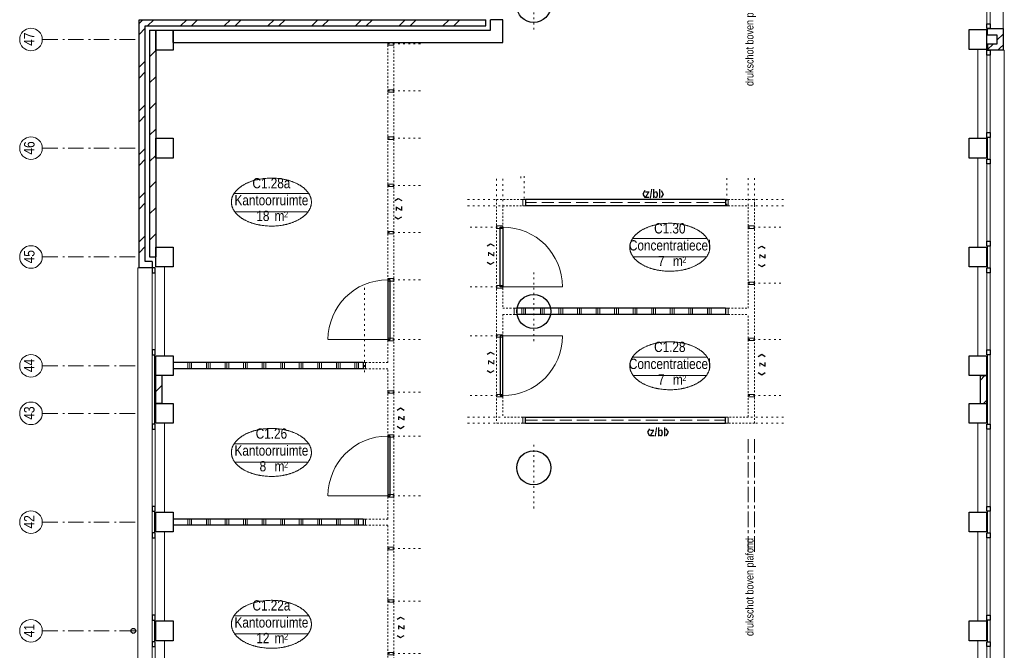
# Model space of a CAD drawing. Header units: millimetres. Extents: x 274611 to 571164, y 158736 to 298905.
# Tile 77 of 172: x 489753 to 505674, y 224707 to 234912. Entities that reach past the tile are written whole.
import ezdxf
from ezdxf.enums import TextEntityAlignment as Align

# ---------------------------------------------------------------- set-up
doc = ezdxf.new("R2010")
doc.units = ezdxf.units.MM
doc.header["$LTSCALE"] = 400
doc.header["$PDMODE"] = 1
doc.header["$PDSIZE"] = 15
for name, pattern in [('STYLE_02', [0.694427, 0.486069, -0.208359]), ('STYLE_05', [0.208282, 0.069427, -0.138855]), ('STYLE_06', [1.041641, 0.625, -0.208282, 0.069427, -0.138931]), ('STYLE_19', [1, 0.625, -0.125, 0.125, -0.125]), ('STYLE_21', [0.138889, 0.069444, -0.069444])]:
    doc.linetypes.add(name, pattern=pattern)
for name, color, linetype, lineweight in [('Binnenkozijnen', 140, 'Continuous', 15), ('Buitenkozijnen', 140, 'Continuous', 15), ('Interieur-deur', 43, 'Continuous', 9), ('Interieur-scheidingswand-horizontaal', 5, 'Continuous', 25), ('Interieur-systeemwand glas', 140, 'STYLE_21', 15), ('Kozijnmerken', 43, 'Continuous', 9), ('Lijn-stramien', 5, 'STYLE_06', 9), ('mat-baksteen', 5, 'Continuous', 25), ('mat-beton (ihwg)', 5, 'Continuous', 25), ('mat-kalkzandsteen', 5, 'Continuous', 25), ('None', 7, 'Continuous', 9), ('Ruimtenummers', 5, 'Continuous', 25), ('Tekst', 140, 'Continuous', 15), ('~None', 5, 'Continuous', 9)]:
    doc.layers.add(name, color=color, linetype=linetype, lineweight=lineweight)
doc.styles.add('Abadi MT Condensed Light', font='txt', dxfattribs={"height": 176.388889})
doc.styles.add('Arial Narrow', font='ARIALN.TTF', dxfattribs={"height": 222.25})
doc.styles.add('Arial Narrow (bold)', font='ARIALNB.TTF', dxfattribs={"height": 172.861111})
doc.styles.get("Standard").update_dxf_attribs({"font": 'arial.ttf'})

# ---------------------------------------------------------------- blocks, each defined once
blk = doc.blocks.new('*X362')
at = {"layer": 'None', "lineweight": 9}
for p, q in [((-15900, 24690), (-15900, 24790)), ((-15870, 24690), (-15870, 24790)), ((-15840, 24690), (-15840, 24790)), ((-15600, 24690), (-15600, 24790)), ((-15570, 24690), (-15570, 24790)), ((-15540, 24690), (-15540, 24790)), ((-15300, 24690), (-15300, 24790)), ((-15270, 24690), (-15270, 24790)), ((-15240, 24690), (-15240, 24790)), ((-15000, 24690), (-15000, 24790)), ((-14970, 24690), (-14970, 24790)), ((-14940, 24690), (-14940, 24790)), ((-14700, 24690), (-14700, 24790)), ((-14670, 24690), (-14670, 24790)), ((-14640, 24690), (-14640, 24790)), ((-14400, 24690), (-14400, 24790)), ((-14370, 24690), (-14370, 24790)), ((-14340, 24690), (-14340, 24790)), ((-14100, 24690), (-14100, 24790)), ((-14070, 24690), (-14070, 24790)), ((-14040, 24690), (-14040, 24790)), ((-13800, 24690), (-13800, 24790)), ((-13770, 24690), (-13770, 24790)), ((-13740, 24690), (-13740, 24790)), ((-13500, 24690), (-13500, 24790)), ((-13470, 24690), (-13470, 24790)), ((-13440, 24690), (-13440, 24790)), ((-13200, 24690), (-13200, 24790)), ((-13170, 24690), (-13170, 24790)), ((-13140, 24690), (-13140, 24790))]:
    blk.add_line(p, q, dxfattribs=at)
blk = doc.blocks.new('*X365')
at = {"layer": 'None', "lineweight": 9}
for p, q in [((-15900, 27220), (-15900, 27320)), ((-15870, 27220), (-15870, 27320)), ((-15840, 27220), (-15840, 27320)), ((-15600, 27220), (-15600, 27320)), ((-15570, 27220), (-15570, 27320)), ((-15540, 27220), (-15540, 27320)), ((-15300, 27220), (-15300, 27320)), ((-15270, 27220), (-15270, 27320)), ((-15240, 27220), (-15240, 27320)), ((-15000, 27220), (-15000, 27320)), ((-14970, 27220), (-14970, 27320)), ((-14940, 27220), (-14940, 27320)), ((-14700, 27220), (-14700, 27320)), ((-14670, 27220), (-14670, 27320)), ((-14640, 27220), (-14640, 27320)), ((-14400, 27220), (-14400, 27320)), ((-14370, 27220), (-14370, 27320)), ((-14340, 27220), (-14340, 27320)), ((-14100, 27220), (-14100, 27320)), ((-14070, 27220), (-14070, 27320)), ((-14040, 27220), (-14040, 27320)), ((-13800, 27220), (-13800, 27320)), ((-13770, 27220), (-13770, 27320)), ((-13740, 27220), (-13740, 27320)), ((-13500, 27220), (-13500, 27320)), ((-13470, 27220), (-13470, 27320)), ((-13440, 27220), (-13440, 27320)), ((-13200, 27220), (-13200, 27320)), ((-13170, 27220), (-13170, 27320)), ((-13140, 27220), (-13140, 27320))]:
    blk.add_line(p, q, dxfattribs=at)
blk = doc.blocks.new('Kolom O 550')
at = {"layer": 'mat-beton (ihwg)', "lineweight": 25}
blk.add_circle((0, 0), 275, dxfattribs=at)
blk = doc.blocks.new('*X993')
at = {"layer": 'None', "lineweight": 9}
for p, q in [((-2819, 32536), (-2719, 32636)), ((-2761, 32418), (-2719, 32460))]:
    blk.add_line(p, q, dxfattribs=at)
blk = doc.blocks.new('*X994')
at = {"layer": 'None', "lineweight": 9}
for p, q in [((-2969, 32386), (-2880, 32475)), ((-2804, 32375), (-2761, 32418))]:
    blk.add_line(p, q, dxfattribs=at)
blk = doc.blocks.new('*X995')
at = {"layer": 'None', "lineweight": 9}
for p, q in [((-3089, 27034), (-3013, 27110)), ((-3038, 26660), (-2989, 26710))]:
    blk.add_line(p, q, dxfattribs=at)
blk = doc.blocks.new('*X996')
at = {"layer": 'None', "lineweight": 9}
for p, q in [((-16658, 32839), (-16627, 32870)), ((-16551, 32770), (-16451, 32870)), ((-16020, 32770), (-15920, 32870)), ((-15844, 32770), (-15744, 32870)), ((-15313, 32770), (-15213, 32870)), ((-15137, 32770), (-15037, 32870)), ((-14606, 32770), (-14506, 32870)), ((-14430, 32770), (-14330, 32870)), ((-13899, 32770), (-13799, 32870)), ((-13723, 32770), (-13623, 32870)), ((-13192, 32770), (-13092, 32870)), ((-13016, 32770), (-12916, 32870)), ((-12485, 32770), (-12385, 32870)), ((-12308, 32770), (-12208, 32870)), ((-11778, 32770), (-11678, 32870)), ((-11601, 32770), (-11501, 32870))]:
    blk.add_line(p, q, dxfattribs=at)
blk = doc.blocks.new('Gevelpui best 1410 (2D)')
at = {"layer": 'Buitenkozijnen', "lineweight": 15}
for p, q in [((-260, 0), (-260, -1410)), ((-260, 0), (-210, 0)), ((-210, 0), (-210, -1410)), ((-260, -1410), (-210, -1410))]:
    blk.add_line(p, q, dxfattribs=at)
at = {"layer": 'Buitenkozijnen', "color": 92, "lineweight": 25}
for points in [[(-260, 0), (-210, 0), (-210, -80), (-260, -80)], [(-260, -1330), (-210, -1330), (-210, -1410), (-260, -1410)]]:
    blk.add_lwpolyline(points, close=True, dxfattribs=at)
at = {"layer": 'None', "color": 43, "linetype": 'Continuous', "lineweight": 9}
blk.add_line((-410, 15), (-410, -1425), dxfattribs=at)
blk = doc.blocks.new('*X1028')
at = {"layer": 'None', "lineweight": 9}
blk.add_line((-16419, 26856), (-16319, 26956), dxfattribs=at)
blk = doc.blocks.new('*U304')
at = {"layer": 'Buitenkozijnen', "lineweight": 15}
for p, q in [((-10, 0), (-10, -1960)), ((-10, 0), (40, 0)), ((40, 0), (40, -1960)), ((-10, -1960), (40, -1960))]:
    blk.add_line(p, q, dxfattribs=at)
blk = doc.blocks.new('Gevelpui best 1960')
at = {"layer": 'Buitenkozijnen', "color": 43, "lineweight": 9}
blk.add_line((250, 0), (250, -1960), dxfattribs=at)
at = {"layer": 'Buitenkozijnen', "color": 92, "lineweight": 25}
for points in [[(-10, 0), (40, 0), (40, -80), (-10, -80)], [(-10, -1880), (40, -1880), (40, -1960), (-10, -1960)]]:
    blk.add_lwpolyline(points, close=True, dxfattribs=at)
at = {"layer": 'Buitenkozijnen'}
blk.add_blockref('*U304', (0, 0), dxfattribs=at)
blk = doc.blocks.new('*X1061')
at = {"layer": 'None', "lineweight": 9}
for p, q in [((-16689, 32809), (-16658, 32839)), ((-16689, 32632), (-16589, 32732)), ((-16689, 32101), (-16589, 32201)), ((-16689, 31925), (-16589, 32025)), ((-16689, 31394), (-16589, 31494)), ((-16689, 31218), (-16589, 31318)), ((-16689, 30687), (-16589, 30787)), ((-16689, 30511), (-16589, 30611)), ((-16689, 29980), (-16589, 30080)), ((-16689, 29804), (-16589, 29904)), ((-16689, 29273), (-16589, 29373)), ((-16689, 29097), (-16589, 29197))]:
    blk.add_line(p, q, dxfattribs=at)
blk = doc.blocks.new('*X1062')
at = {"layer": 'None', "lineweight": 9}
for p, q in [((-16519, 32696), (-16515, 32700)), ((-16519, 32271), (-16419, 32371)), ((-16519, 31847), (-16419, 31947)), ((-16519, 31423), (-16419, 31523)), ((-16519, 30999), (-16419, 31099)), ((-16519, 30574), (-16419, 30674)), ((-16519, 30150), (-16419, 30250)), ((-16519, 29726), (-16419, 29826)), ((-16519, 29302), (-16419, 29402))]:
    blk.add_line(p, q, dxfattribs=at)
blk = doc.blocks.new('HWA')
at = {"layer": 'None', "color": 92, "linetype": 'Continuous', "lineweight": 25}
blk.add_circle((0, -74), 40, dxfattribs=at)
blk = doc.blocks.new('Kolom 280x320')
at = {"layer": 'mat-beton (ihwg)', "lineweight": 25}
blk.add_lwpolyline([(-300, 160), (-20, 160), (-20, -160), (-300, -160)], close=True, dxfattribs=at)
at = {"layer": 'None', "color": 92, "linetype": 'Continuous', "lineweight": 5}
blk.add_point((0, 0), dxfattribs=at)
blk = doc.blocks.new('Ruimtenummer UV 50')
at = {"layer": 'Ruimtenummers', "color": 8, "lineweight": 5}
for p, q in [((602, 157), (-602, 157)), ((595, -137), (-595, -137))]:
    blk.add_line(p, q, dxfattribs=at)
blk.add_open_spline([(-323, 354), (-173, 406), (173, 406), (323, 354), (473, 302), (560, 212), (647, 122), (647, 18), (647, -86), (560, -176), (473, -266), (323, -318), (173, -370), (-173, -370), (-323, -318), (-474, -266), (-560, -176), (-647, -86), (-647, 18), (-647, 122), (-560, 212), (-474, 302), (-323, 354)], degree=2, knots=[0, 0, 0, 0.09962, 0.19924, 0.19924, 0.283607, 0.283607, 0.349619, 0.349619, 0.415638, 0.415638, 0.5, 0.5, 0.59962, 0.69924, 0.69924, 0.783607, 0.783607, 0.849619, 0.849619, 0.915638, 0.915638, 1, 1, 1], dxfattribs=at)
at = {"layer": 'Ruimtenummers', "attachment_point": 2, "style": 'Arial Narrow'}
for s, insert, char_height in [(' 2', (220, -133), 96.8), (' m', (104, -122), 165.9)]:
    blk.add_mtext(s, dxfattribs=dict(at, insert=insert, char_height=char_height))
at = {"layer": 'Ruimtenummers', "style": 'Arial Narrow'}
for tag, p in [('Nummer', (0, 407)), ('Naam', (0, 132)), ('Oppervlak', (-138, -122))]:
    blk.add_attdef(tag, text='', height=166, dxfattribs=at).set_placement(p, align=Align.TOP_CENTER)
blk = doc.blocks.new('Kozijnmerk 50')
at = {"layer": 'Kozijnmerken', "color": 92, "linetype": 'Continuous', "lineweight": 25}
for points in [[(-132, 51), (-165, -6), (-132, -62)], [(132, 51), (165, -6), (132, -62)]]:
    blk.add_lwpolyline(points, dxfattribs=at)
at = {"layer": 'None', "color": 43, "style": 'Arial Narrow (bold)'}
blk.add_attdef('merk', text='', height=138, dxfattribs=at).set_placement((0, 0), align=Align.MIDDLE_CENTER)
blk = doc.blocks.new('*U1637')
at = {"layer": 'Interieur-systeemwand glas', "lineweight": 15}
for p, q in [((-10909, 29960), (-10909, 26340)), ((-10809, 29860), (-10809, 28200)), ((-10809, 28100), (-10809, 26440))]:
    blk.add_line(p, q, dxfattribs=at)
blk = doc.blocks.new('*U1638')
at = {"layer": 'Interieur-scheidingswand-horizontaal', "lineweight": 25}
for p, q in [((-10442, 29960), (-10442, 29860)), ((-7206, 29960), (-10442, 29960)), ((-7206, 29960), (-7206, 29860)), ((-7206, 29860), (-10442, 29860))]:
    blk.add_line(p, q, dxfattribs=at)
at = {"layer": 'Interieur-scheidingswand-horizontaal', "linetype": 'STYLE_02', "lineweight": 9}
blk.add_line((-7206, 29910), (-10442, 29910), dxfattribs=at)
blk = doc.blocks.new('*X1639')
at = {"layer": 'None', "lineweight": 9}
for p, q in [((-10500, 28100), (-10500, 28200)), ((-10470, 28100), (-10470, 28200)), ((-10440, 28100), (-10440, 28200)), ((-10200, 28100), (-10200, 28200)), ((-10170, 28100), (-10170, 28200)), ((-10140, 28100), (-10140, 28200)), ((-9900, 28100), (-9900, 28200)), ((-9870, 28100), (-9870, 28200)), ((-9840, 28100), (-9840, 28200)), ((-9600, 28100), (-9600, 28200)), ((-9570, 28100), (-9570, 28200)), ((-9540, 28100), (-9540, 28200)), ((-9300, 28100), (-9300, 28200)), ((-9270, 28100), (-9270, 28200)), ((-9240, 28100), (-9240, 28200)), ((-9000, 28100), (-9000, 28200)), ((-8970, 28100), (-8970, 28200)), ((-8940, 28100), (-8940, 28200)), ((-8700, 28100), (-8700, 28200)), ((-8670, 28100), (-8670, 28200)), ((-8640, 28100), (-8640, 28200)), ((-8400, 28100), (-8400, 28200)), ((-8370, 28100), (-8370, 28200)), ((-8340, 28100), (-8340, 28200)), ((-8100, 28100), (-8100, 28200)), ((-8070, 28100), (-8070, 28200)), ((-8040, 28100), (-8040, 28200)), ((-7800, 28100), (-7800, 28200)), ((-7770, 28100), (-7770, 28200)), ((-7740, 28100), (-7740, 28200)), ((-7500, 28100), (-7500, 28200)), ((-7470, 28100), (-7470, 28200)), ((-7440, 28100), (-7440, 28200))]:
    blk.add_line(p, q, dxfattribs=at)
blk = doc.blocks.new('*U1640')
at = {"layer": 'Interieur-scheidingswand-horizontaal', "lineweight": 25}
for p, q in [((-10584, 28200), (-10584, 28100)), ((-7206, 28200), (-10584, 28200)), ((-7206, 28200), (-7206, 28100)), ((-7206, 28100), (-10584, 28100))]:
    blk.add_line(p, q, dxfattribs=at)
at = {"layer": 'Interieur-scheidingswand-horizontaal'}
blk.add_blockref('*X1639', (0, 0), dxfattribs=at)
blk = doc.blocks.new('*U1641')
at = {"layer": 'Interieur-systeemwand glas', "lineweight": 15}
for p, q in [((-10909, 29960), (-10482, 29960)), ((-10809, 29860), (-10482, 29860))]:
    blk.add_line(p, q, dxfattribs=at)
blk = doc.blocks.new('*U1642')
at = {"layer": 'Interieur-systeemwand glas', "lineweight": 15}
for p, q in [((-10809, 28200), (-10559, 28200)), ((-10809, 28100), (-10559, 28100))]:
    blk.add_line(p, q, dxfattribs=at)
blk = doc.blocks.new('*U1643')
at = {"layer": 'Interieur-deur', "color": 140, "linetype": 'Continuous', "lineweight": 15}
blk.add_line((-9845, 27753), (-10809, 27753), dxfattribs=at)
at = {"layer": 'Interieur-deur', "color": 92, "linetype": 'Continuous', "lineweight": 25}
blk.add_lwpolyline([(-10809, 26787), (-10809, 27753), (-10849, 27753), (-10849, 26787)], close=True, dxfattribs=at)
at = {"layer": 'Interieur-deur', "color": 140, "linetype": 'Continuous', "lineweight": 15}
blk.add_arc((-10809, 27753), 966, 270, 0, dxfattribs=at)
at = {"layer": 'Interieur-systeemwand glas', "color": 43, "linetype": 'Continuous', "lineweight": 9}
for points in [[(-10809, 27733), (-10809, 27773), (-10909, 27773), (-10909, 27733)], [(-10809, 26767), (-10809, 26807), (-10909, 26807), (-10909, 26767)]]:
    blk.add_lwpolyline(points, close=True, dxfattribs=at)
at = {"layer": 'Lijn-stramien', "color": 8, "linetype": 'STYLE_05', "lineweight": 5}
for p, q in [((-10809, 27753), (-11385, 27753)), ((-10809, 26787), (-11385, 26787))]:
    blk.add_line(p, q, dxfattribs=at)
at = {"layer": 'None', "linetype": 'Continuous', "lineweight": 5}
for p in [(-10809, 27753), (-10809, 26787)]:
    blk.add_point(p, dxfattribs=at)
blk = doc.blocks.new('*U1644')
at = {"layer": 'Interieur-systeemwand glas', "lineweight": 15}
for p, q in [((-10482, 26440), (-10809, 26440)), ((-10482, 26340), (-10909, 26340))]:
    blk.add_line(p, q, dxfattribs=at)
blk = doc.blocks.new('*U1645')
at = {"layer": 'Interieur-deur', "color": 140, "linetype": 'Continuous', "lineweight": 15}
blk.add_line((-9845, 28547), (-10809, 28547), dxfattribs=at)
at = {"layer": 'Interieur-deur', "color": 92, "linetype": 'Continuous', "lineweight": 25}
blk.add_lwpolyline([(-10809, 29513), (-10809, 28547), (-10849, 28547), (-10849, 29513)], close=True, dxfattribs=at)
at = {"layer": 'Interieur-deur', "color": 140, "linetype": 'Continuous', "lineweight": 15}
blk.add_arc((-10809, 28547), 966, 0, 90, dxfattribs=at)
at = {"layer": 'Interieur-systeemwand glas', "color": 43, "linetype": 'Continuous', "lineweight": 9}
for points in [[(-10809, 29533), (-10809, 29493), (-10909, 29493), (-10909, 29533)], [(-10809, 28567), (-10809, 28527), (-10909, 28527), (-10909, 28567)]]:
    blk.add_lwpolyline(points, close=True, dxfattribs=at)
at = {"layer": 'Lijn-stramien', "color": 8, "linetype": 'STYLE_05', "lineweight": 5}
for p, q in [((-10809, 29513), (-11385, 29513)), ((-10809, 28547), (-11385, 28547))]:
    blk.add_line(p, q, dxfattribs=at)
at = {"layer": 'None', "linetype": 'Continuous', "lineweight": 5}
for p in [(-10809, 29513), (-10809, 28547)]:
    blk.add_point(p, dxfattribs=at)
blk = doc.blocks.new('*U1646')
at = {"layer": 'Interieur-systeemwand glas', "color": 43, "linetype": 'Continuous', "lineweight": 9}
blk.add_lwpolyline([(-10584, 28200), (-10584, 28100), (-10624, 28100), (-10624, 28200)], close=True, dxfattribs=at)
at = {"layer": 'Interieur-systeemwand glas', "color": 43, "linetype": 'Continuous', "lineweight": 15}
blk.add_point((-10604, 28200), dxfattribs=at)
blk = doc.blocks.new('*U1657')
at = {"layer": 'Interieur-scheidingswand-horizontaal', "lineweight": 25}
for p, q in [((-10442, 26440), (-7206, 26440)), ((-10442, 26340), (-10442, 26440)), ((-7206, 26340), (-7206, 26440)), ((-10442, 26340), (-7206, 26340))]:
    blk.add_line(p, q, dxfattribs=at)
at = {"layer": 'Interieur-scheidingswand-horizontaal', "linetype": 'STYLE_02', "lineweight": 9}
blk.add_line((-10442, 26390), (-7206, 26390), dxfattribs=at)
blk = doc.blocks.new('*U1658')
at = {"layer": 'Interieur-systeemwand glas', "lineweight": 15}
for p, q in [((-6739, 26340), (-6739, 29960)), ((-6839, 28200), (-6839, 29860)), ((-6839, 26440), (-6839, 28100))]:
    blk.add_line(p, q, dxfattribs=at)
blk = doc.blocks.new('*U1659')
at = {"layer": 'Interieur-systeemwand glas', "lineweight": 15}
for p, q in [((-7166, 29960), (-6739, 29960)), ((-7166, 29860), (-6839, 29860))]:
    blk.add_line(p, q, dxfattribs=at)
blk = doc.blocks.new('*U1660')
at = {"layer": 'Interieur-systeemwand glas', "lineweight": 15}
for p, q in [((-7166, 28200), (-6839, 28200)), ((-7166, 28100), (-6839, 28100))]:
    blk.add_line(p, q, dxfattribs=at)
blk = doc.blocks.new('*U1661')
at = {"layer": 'Interieur-systeemwand glas', "lineweight": 15}
for p, q in [((-6839, 26440), (-7166, 26440)), ((-6739, 26340), (-7166, 26340))]:
    blk.add_line(p, q, dxfattribs=at)
blk = doc.blocks.new('*U1670')
at = {"layer": 'Interieur-systeemwand glas', "color": 43, "linetype": 'Continuous', "lineweight": 9}
blk.add_lwpolyline([(-6839, 29533), (-6839, 29493), (-6739, 29493), (-6739, 29533)], close=True, dxfattribs=at)
at = {"layer": 'None', "linetype": 'Continuous', "lineweight": 5}
blk.add_point((-6839, 29513), dxfattribs=at)
blk = doc.blocks.new('*U1671')
at = {"layer": 'Interieur-systeemwand glas', "color": 43, "linetype": 'Continuous', "lineweight": 9}
blk.add_lwpolyline([(-6839, 28624), (-6839, 28584), (-6739, 28584), (-6739, 28624)], close=True, dxfattribs=at)
at = {"layer": 'None', "linetype": 'Continuous', "lineweight": 5}
blk.add_point((-6839, 28604), dxfattribs=at)
blk = doc.blocks.new('*U1672')
at = {"layer": 'Interieur-systeemwand glas', "color": 43, "linetype": 'Continuous', "lineweight": 9}
blk.add_lwpolyline([(-6839, 27676), (-6839, 27716), (-6739, 27716), (-6739, 27676)], close=True, dxfattribs=at)
at = {"layer": 'None', "linetype": 'Continuous', "lineweight": 5}
blk.add_point((-6839, 27696), dxfattribs=at)
blk = doc.blocks.new('*U1673')
at = {"layer": 'Interieur-systeemwand glas', "color": 43, "linetype": 'Continuous', "lineweight": 9}
blk.add_lwpolyline([(-6839, 26767), (-6839, 26807), (-6739, 26807), (-6739, 26767)], close=True, dxfattribs=at)
at = {"layer": 'None', "linetype": 'Continuous', "lineweight": 5}
blk.add_point((-6839, 26787), dxfattribs=at)
blk = doc.blocks.new('*U1674')
at = {"layer": 'Interieur-systeemwand glas', "color": 43, "linetype": 'Continuous', "lineweight": 9}
blk.add_lwpolyline([(-7206, 29960), (-7206, 29860), (-7166, 29860), (-7166, 29960)], close=True, dxfattribs=at)
at = {"layer": 'Interieur-systeemwand glas', "color": 43, "linetype": 'Continuous', "lineweight": 15}
blk.add_point((-7186, 29960), dxfattribs=at)
blk = doc.blocks.new('*U1675')
at = {"layer": 'Interieur-systeemwand glas', "color": 43, "linetype": 'Continuous', "lineweight": 9}
blk.add_lwpolyline([(-7206, 28200), (-7206, 28100), (-7166, 28100), (-7166, 28200)], close=True, dxfattribs=at)
at = {"layer": 'Interieur-systeemwand glas', "color": 43, "linetype": 'Continuous', "lineweight": 15}
blk.add_point((-7186, 28200), dxfattribs=at)
blk = doc.blocks.new('*U1676')
at = {"layer": 'Interieur-systeemwand glas', "color": 43, "linetype": 'Continuous', "lineweight": 9}
blk.add_lwpolyline([(-7206, 26340), (-7206, 26440), (-7166, 26440), (-7166, 26340)], close=True, dxfattribs=at)
at = {"layer": 'Interieur-systeemwand glas', "color": 43, "linetype": 'Continuous', "lineweight": 15}
blk.add_point((-7186, 26340), dxfattribs=at)
blk = doc.blocks.new('*U1695')
at = {"layer": 'Interieur-systeemwand glas', "color": 43, "linetype": 'Continuous', "lineweight": 9}
for points in [[(-10442, 29960), (-10442, 29860), (-10482, 29860), (-10482, 29960)], [(-10442, 26340), (-10442, 26440), (-10482, 26440), (-10482, 26340)]]:
    blk.add_lwpolyline(points, close=True, dxfattribs=at)
at = {"layer": 'Interieur-systeemwand glas', "color": 43, "linetype": 'Continuous', "lineweight": 15}
for p in [(-10462, 29960), (-10462, 26340)]:
    blk.add_point(p, dxfattribs=at)
at = {"layer": 'Lijn-stramien', "color": 8, "linetype": 'STYLE_05', "lineweight": 5}
for p, q in [((-10909, 30293), (-10909, 29955)), ((-10809, 30293), (-10809, 29855)), ((-10462, 30338), (-10462, 29960)), ((-7186, 29860), (-7186, 30333)), ((-6839, 29860), (-6839, 30333)), ((-6739, 29860), (-6739, 30333)), ((-11377, 29960), (-10909, 29960)), ((-6271, 29960), (-6739, 29960)), ((-11377, 29860), (-10809, 29860)), ((-6271, 29860), (-6839, 29860)), ((-6839, 29513), (-6263, 29513)), ((-6839, 28604), (-6263, 28604)), ((-6839, 27696), (-6263, 27696)), ((-6839, 26787), (-6263, 26787)), ((-11377, 26440), (-10809, 26440)), ((-6271, 26440), (-6839, 26440)), ((-11377, 26340), (-10909, 26340)), ((-6271, 26340), (-6739, 26340))]:
    blk.add_line(p, q, dxfattribs=at)
at = {"layer": 'Interieur-scheidingswand-horizontaal'}
for name in ['*U1638', '*U1640', '*U1657']:
    blk.add_blockref(name, (0, 0), dxfattribs=at)
at = {"layer": 'Interieur-systeemwand glas'}
for name in ['*U1637', '*U1641', '*U1659', '*U1658', '*U1642', '*U1660', '*U1644', '*U1661']:
    blk.add_blockref(name, (0, 0), dxfattribs=at)
at = {"layer": 'Interieur-systeemwand glas', "color": 7}
for name in ['*U1645', '*U1643']:
    blk.add_blockref(name, (0, 0), dxfattribs=at)
at = {"layer": 'None', "color": 7}
for name in ['*U1674', '*U1670', '*U1671', '*U1646', '*U1675', '*U1672', '*U1673', '*U1676']:
    blk.add_blockref(name, (0, 0), dxfattribs=at)
blk = doc.blocks.new('*U1700')
at = {"layer": 'Binnenkozijnen', "color": 7}
blk.add_blockref('*U1695', (0, 0), dxfattribs=at)
blk = doc.blocks.new('*U1706')
at = {"layer": '~None', "color": 140, "linetype": 'STYLE_19', "lineweight": 15}
for p, q in [((-6839, 24260), (-6839, 26080)), ((-6739, 24260), (-6739, 26080))]:
    blk.add_line(p, q, dxfattribs=at)
blk = doc.blocks.new('*U1707')
at = {"layer": 'None', "color": 7}
blk.add_blockref('*U1706', (0, 0), dxfattribs=at)
at = {"layer": 'Tekst', "color": 43, "insert": (-6882, 22897), "char_height": 127, "attachment_point": 1, "rotation": 90, "style": 'Abadi MT Condensed Light'}
blk.add_mtext('drukschot boven plafond', dxfattribs=at)
blk = doc.blocks.new('*U1720')
at = {"layer": '~None', "color": 140, "linetype": 'STYLE_19', "lineweight": 15}
for p, q in [((-6739, 34800), (-8499, 34800)), ((-6739, 33160), (-6739, 34800)), ((-6839, 34700), (-8499, 34700)), ((-6839, 33160), (-6839, 34700))]:
    blk.add_line(p, q, dxfattribs=at)
at = {"layer": 'Tekst', "color": 43, "insert": (-6882, 31797), "char_height": 127, "attachment_point": 1, "rotation": 90, "style": 'Abadi MT Condensed Light'}
blk.add_mtext('drukschot boven plafond', dxfattribs=at)
blk = doc.blocks.new('*U1742')
at = {"layer": 'Interieur-systeemwand glas', "lineweight": 15}
for p, q in [((-13028, 24790), (-12669, 24790)), ((-13028, 24690), (-12669, 24690))]:
    blk.add_line(p, q, dxfattribs=at)
blk = doc.blocks.new('*U1744')
at = {"layer": 'Kozijnmerken', "color": 92, "linetype": 'Continuous', "lineweight": 25}
for points in [[(-12517, 23169), (-12460, 23202), (-12404, 23169)], [(-12517, 22905), (-12460, 22872), (-12404, 22905)]]:
    blk.add_lwpolyline(points, dxfattribs=at)
at = {"layer": 'Kozijnmerken', "color": 0, "flags": 1}
blk.add_attdef('merk', (-12566, 22864), '', height=4.23, dxfattribs=at)
at = {"layer": 'None', "color": 43, "insert": (-12466, 23037), "char_height": 138, "attachment_point": 5, "rotation": 90, "style": 'Arial Narrow (bold)'}
blk.add_mtext('z', dxfattribs=at)
blk = doc.blocks.new('*U1745')
at = {"layer": 'Kozijnmerken', "color": 92, "linetype": 'Continuous', "lineweight": 25}
for points in [[(-12517, 26554), (-12460, 26587), (-12404, 26554)], [(-12517, 26290), (-12460, 26257), (-12404, 26290)]]:
    blk.add_lwpolyline(points, dxfattribs=at)
at = {"layer": 'Kozijnmerken', "color": 0, "flags": 1}
blk.add_attdef('merk', (-12566, 26249), '', height=4.23, dxfattribs=at)
at = {"layer": 'None', "color": 43, "insert": (-12466, 26422), "char_height": 138, "attachment_point": 5, "rotation": 90, "style": 'Arial Narrow (bold)'}
blk.add_mtext('z', dxfattribs=at)
blk = doc.blocks.new('*U1746')
at = {"layer": 'Kozijnmerken', "color": 92, "linetype": 'Continuous', "lineweight": 25}
for points in [[(-12555, 29944), (-12498, 29977), (-12442, 29944)], [(-12555, 29680), (-12498, 29647), (-12442, 29680)]]:
    blk.add_lwpolyline(points, dxfattribs=at)
at = {"layer": 'Kozijnmerken', "color": 0, "flags": 1}
blk.add_attdef('merk', (-12604, 29640), '', height=4.23, dxfattribs=at)
at = {"layer": 'None', "color": 43, "insert": (-12504, 29812), "char_height": 138, "attachment_point": 5, "rotation": 90, "style": 'Arial Narrow (bold)'}
blk.add_mtext('z', dxfattribs=at)
blk = doc.blocks.new('*U1761')
at = {"layer": 'Interieur-systeemwand glas', "color": 43, "linetype": 'Continuous', "lineweight": 9}
for points in [[(-12669, 25185), (-12569, 25185), (-12569, 25145), (-12669, 25145)], [(-13066, 24690), (-13066, 24790), (-13026, 24790), (-13026, 24690)], [(-12669, 24334), (-12569, 24334), (-12569, 24294), (-12669, 24294)]]:
    blk.add_lwpolyline(points, close=True, dxfattribs=at)
at = {"layer": 'Interieur-systeemwand glas', "color": 43, "linetype": 'Continuous', "lineweight": 15}
for p in [(-12669, 25165), (-12669, 25165), (-13046, 24690), (-12669, 24314)]:
    blk.add_point(p, dxfattribs=at)
at = {"layer": 'Lijn-stramien', "color": 8, "linetype": 'STYLE_05', "lineweight": 5}
for p, q in [((-12669, 25165), (-12093, 25165)), ((-12669, 25165), (-12093, 25165)), ((-12669, 24314), (-12093, 24314))]:
    blk.add_line(p, q, dxfattribs=at)
at = {"layer": 'None', "linetype": 'Continuous', "lineweight": 5}
blk.add_point((-13066, 24740), dxfattribs=at)
blk = doc.blocks.new('*U1764')
at = {"layer": 'Interieur-systeemwand glas', "color": 43, "linetype": 'Continuous', "lineweight": 9}
blk.add_lwpolyline([(-12669, 23483), (-12569, 23483), (-12569, 23443), (-12669, 23443)], close=True, dxfattribs=at)
at = {"layer": 'Interieur-systeemwand glas', "color": 43, "linetype": 'Continuous', "lineweight": 15}
for p in [(-12669, 24314), (-12669, 23463)]:
    blk.add_point(p, dxfattribs=at)
at = {"layer": 'Lijn-stramien', "color": 8, "linetype": 'STYLE_05', "lineweight": 5}
for p, q in [((-12669, 24314), (-12093, 24314)), ((-12669, 23463), (-12093, 23463))]:
    blk.add_line(p, q, dxfattribs=at)
blk = doc.blocks.new('*U1766')
at = {"layer": 'Interieur-systeemwand glas', "color": 43, "linetype": 'Continuous', "lineweight": 9}
blk.add_lwpolyline([(-12669, 22632), (-12569, 22632), (-12569, 22592), (-12669, 22592)], close=True, dxfattribs=at)
at = {"layer": 'Interieur-systeemwand glas', "color": 43, "linetype": 'Continuous', "lineweight": 15}
for p in [(-12669, 23463), (-12669, 22612)]:
    blk.add_point(p, dxfattribs=at)
at = {"layer": 'Lijn-stramien', "color": 8, "linetype": 'STYLE_05', "lineweight": 5}
for p, q in [((-12669, 23463), (-12093, 23463)), ((-12669, 22612), (-12093, 22612))]:
    blk.add_line(p, q, dxfattribs=at)
blk = doc.blocks.new('*U1767')
at = {"layer": 'Interieur-deur', "color": 140, "linetype": 'Continuous', "lineweight": 15}
blk.add_line((-13633, 25166), (-12669, 25166), dxfattribs=at)
at = {"layer": 'Interieur-deur', "color": 92, "linetype": 'Continuous', "lineweight": 25}
blk.add_lwpolyline([(-12669, 26132), (-12669, 25166), (-12629, 25166), (-12629, 26132)], close=True, dxfattribs=at)
at = {"layer": 'Interieur-deur', "color": 140, "linetype": 'Continuous', "lineweight": 15}
blk.add_arc((-12669, 25166), 966, 90, 180, dxfattribs=at)
at = {"layer": 'Interieur-systeemwand glas', "color": 43, "linetype": 'Continuous', "lineweight": 9}
for points in [[(-12669, 26152), (-12669, 26112), (-12569, 26112), (-12569, 26152)], [(-12669, 25186), (-12669, 25146), (-12569, 25146), (-12569, 25186)]]:
    blk.add_lwpolyline(points, close=True, dxfattribs=at)
at = {"layer": 'Lijn-stramien', "color": 8, "linetype": 'STYLE_05', "lineweight": 5}
for p, q in [((-12669, 26132), (-12093, 26132)), ((-12669, 25166), (-12093, 25166))]:
    blk.add_line(p, q, dxfattribs=at)
at = {"layer": 'None', "linetype": 'Continuous', "lineweight": 5}
for p in [(-12669, 26132), (-12669, 25166)]:
    blk.add_point(p, dxfattribs=at)
blk = doc.blocks.new('*U1769')
at = {"layer": 'Interieur-systeemwand glas', "color": 43, "linetype": 'Continuous', "lineweight": 9}
blk.add_lwpolyline([(-12669, 26152), (-12569, 26152), (-12569, 26112), (-12669, 26112)], close=True, dxfattribs=at)
at = {"layer": 'Interieur-systeemwand glas', "color": 43, "linetype": 'Continuous', "lineweight": 15}
for p in [(-12669, 26844), (-12669, 26132)]:
    blk.add_point(p, dxfattribs=at)
at = {"layer": 'Lijn-stramien', "color": 8, "linetype": 'STYLE_05', "lineweight": 5}
for p, q in [((-12669, 26844), (-12093, 26844)), ((-12669, 26132), (-12093, 26132))]:
    blk.add_line(p, q, dxfattribs=at)
blk = doc.blocks.new('*U1770')
at = {"layer": 'Interieur-deur', "color": 140, "linetype": 'Continuous', "lineweight": 15}
blk.add_line((-13633, 27695), (-12669, 27695), dxfattribs=at)
at = {"layer": 'Interieur-deur', "color": 92, "linetype": 'Continuous', "lineweight": 25}
blk.add_lwpolyline([(-12669, 28661), (-12669, 27695), (-12629, 27695), (-12629, 28661)], close=True, dxfattribs=at)
at = {"layer": 'Interieur-deur', "color": 140, "linetype": 'Continuous', "lineweight": 15}
blk.add_arc((-12669, 27695), 966, 90, 180, dxfattribs=at)
at = {"layer": 'Interieur-systeemwand glas', "color": 43, "linetype": 'Continuous', "lineweight": 9}
for points in [[(-12669, 28681), (-12669, 28641), (-12569, 28641), (-12569, 28681)], [(-12669, 27715), (-12669, 27675), (-12569, 27675), (-12569, 27715)]]:
    blk.add_lwpolyline(points, close=True, dxfattribs=at)
at = {"layer": 'Lijn-stramien', "color": 8, "linetype": 'STYLE_05', "lineweight": 5}
for p, q in [((-12669, 28661), (-12093, 28661)), ((-12669, 27695), (-12093, 27695))]:
    blk.add_line(p, q, dxfattribs=at)
at = {"layer": 'None', "linetype": 'Continuous', "lineweight": 5}
for p in [(-12669, 28661), (-12669, 27695)]:
    blk.add_point(p, dxfattribs=at)
blk = doc.blocks.new('*U1772')
at = {"layer": 'Interieur-systeemwand glas', "color": 43, "linetype": 'Continuous', "lineweight": 9}
blk.add_lwpolyline([(-12669, 32500), (-12569, 32500), (-12569, 32460), (-12669, 32460)], close=True, dxfattribs=at)
at = {"layer": 'Interieur-systeemwand glas', "color": 43, "linetype": 'Continuous', "lineweight": 15}
blk.add_point((-12669, 32480), dxfattribs=at)
blk = doc.blocks.new('*U1773')
at = {"layer": 'Interieur-systeemwand glas', "color": 43, "linetype": 'Continuous', "lineweight": 9}
blk.add_lwpolyline([(-12669, 31736), (-12569, 31736), (-12569, 31696), (-12669, 31696)], close=True, dxfattribs=at)
at = {"layer": 'Interieur-systeemwand glas', "color": 43, "linetype": 'Continuous', "lineweight": 15}
blk.add_point((-12669, 31716), dxfattribs=at)
blk = doc.blocks.new('*U1774')
at = {"layer": 'Interieur-systeemwand glas', "color": 43, "linetype": 'Continuous', "lineweight": 9}
blk.add_lwpolyline([(-12669, 30972), (-12569, 30972), (-12569, 30932), (-12669, 30932)], close=True, dxfattribs=at)
at = {"layer": 'Interieur-systeemwand glas', "color": 43, "linetype": 'Continuous', "lineweight": 15}
blk.add_point((-12669, 30952), dxfattribs=at)
blk = doc.blocks.new('*U1775')
at = {"layer": 'Interieur-systeemwand glas', "color": 43, "linetype": 'Continuous', "lineweight": 9}
blk.add_lwpolyline([(-12669, 30208), (-12569, 30208), (-12569, 30168), (-12669, 30168)], close=True, dxfattribs=at)
at = {"layer": 'Interieur-systeemwand glas', "color": 43, "linetype": 'Continuous', "lineweight": 15}
blk.add_point((-12669, 30188), dxfattribs=at)
blk = doc.blocks.new('*U1776')
at = {"layer": 'Interieur-systeemwand glas', "color": 43, "linetype": 'Continuous', "lineweight": 9}
blk.add_lwpolyline([(-12669, 29444), (-12569, 29444), (-12569, 29404), (-12669, 29404)], close=True, dxfattribs=at)
at = {"layer": 'Interieur-systeemwand glas', "color": 43, "linetype": 'Continuous', "lineweight": 15}
blk.add_point((-12669, 29424), dxfattribs=at)
blk = doc.blocks.new('*U1781')
at = {"layer": 'Interieur-systeemwand glas', "color": 43, "linetype": 'Continuous', "lineweight": 9}
blk.add_lwpolyline([(-12669, 28681), (-12569, 28681), (-12569, 28641), (-12669, 28641)], close=True, dxfattribs=at)
at = {"layer": 'Interieur-systeemwand glas', "color": 43, "linetype": 'Continuous', "lineweight": 15}
blk.add_point((-12669, 28661), dxfattribs=at)
at = {"layer": 'Lijn-stramien', "color": 8, "linetype": 'STYLE_05', "lineweight": 5}
for p, q in [((-12669, 32480), (-12093, 32480)), ((-12669, 31716), (-12093, 31716)), ((-12669, 30952), (-12093, 30952)), ((-12669, 30188), (-12093, 30188)), ((-12669, 29424), (-12093, 29424)), ((-12669, 28661), (-12093, 28661))]:
    blk.add_line(p, q, dxfattribs=at)
at = {"layer": 'None', "color": 7}
for name in ['*U1772', '*U1773', '*U1774', '*U1775', '*U1776']:
    blk.add_blockref(name, (0, 0), dxfattribs=at)
blk = doc.blocks.new('*U1788')
at = {"layer": 'Interieur-systeemwand glas', "lineweight": 15}
for p, q in [((-13028, 27320), (-12669, 27320)), ((-13028, 27220), (-12669, 27220))]:
    blk.add_line(p, q, dxfattribs=at)
blk = doc.blocks.new('*U1790')
at = {"layer": 'Interieur-systeemwand glas', "color": 43, "linetype": 'Continuous', "lineweight": 9}
for points in [[(-12669, 27715), (-12569, 27715), (-12569, 27675), (-12669, 27675)], [(-13066, 27220), (-13066, 27320), (-13026, 27320), (-13026, 27220)], [(-12669, 26864), (-12569, 26864), (-12569, 26824), (-12669, 26824)]]:
    blk.add_lwpolyline(points, close=True, dxfattribs=at)
at = {"layer": 'Interieur-systeemwand glas', "color": 43, "linetype": 'Continuous', "lineweight": 15}
for p in [(-12669, 27695), (-12669, 27695), (-13046, 27220), (-12669, 26844)]:
    blk.add_point(p, dxfattribs=at)
at = {"layer": 'Lijn-stramien', "color": 8, "linetype": 'STYLE_05', "lineweight": 5}
for p, q in [((-12669, 27695), (-12093, 27695)), ((-12669, 27695), (-12093, 27695)), ((-12669, 26844), (-12093, 26844))]:
    blk.add_line(p, q, dxfattribs=at)
at = {"layer": 'None', "linetype": 'Continuous', "lineweight": 5}
blk.add_point((-13066, 27270), dxfattribs=at)
blk = doc.blocks.new('*U1791')
at = {"layer": 'Interieur-scheidingswand-horizontaal', "color": 7}
for name in ['*U1781', '*U1770', '*U1767', '*U1764', '*U1766']:
    blk.add_blockref(name, (0, 0), dxfattribs=at)
at = {"layer": 'Interieur-systeemwand glas'}
for name in ['*U1788', '*U1742']:
    blk.add_blockref(name, (0, 0), dxfattribs=at)
at = {"layer": 'Kozijnmerken', "color": 7}
for name in ['*U1746', '*U1745', '*U1744']:
    blk.add_blockref(name, (0, 0), dxfattribs=at)
at = {"layer": 'None', "color": 7}
for name in ['*U1790', '*U1769', '*U1761']:
    blk.add_blockref(name, (0, 0), dxfattribs=at)

msp = doc.modelspace()

# ---------------------------------------------------------------- linework, layer by layer
at = {"layer": 'Buitenkozijnen', "color": 43, "lineweight": 9, "flags": 128}
for points in [[(505654.18474, 234416.95664), (505674.18474, 234416.95664), (505674.18474, 210721.95664), (505654.18474, 210721.95664)], [(491894.14411, 230896.95664), (491664.18474, 230896.95664), (491664.18474, 211116.95664), (491684.18474, 211116.95664)]]:
    msp.add_lwpolyline(points, dxfattribs=at)
at = {"layer": 'Buitenkozijnen', "lineweight": 15}
for points in [[(505404.18474, 233006.95664), (505444.22537, 233006.95664), (505444.22537, 232656.95664), (505404.18474, 232656.95664)], [(505404.18474, 231246.95664), (505444.22537, 231246.95664), (505444.22537, 230896.95664), (505404.18474, 230896.95664)], [(491894.14411, 229486.95664), (491934.18474, 229486.95664), (491934.18474, 228366.95664), (491894.14411, 228366.95664)], [(505404.18474, 229486.95664), (505444.22537, 229486.95664), (505444.22537, 228366.95664), (505404.18474, 228366.95664)], [(491894.14411, 226956.95664), (491934.18474, 226956.95664), (491934.18474, 226606.95664), (491894.14411, 226606.95664)], [(505404.18474, 226956.95664), (505444.22537, 226956.95664), (505444.22537, 226606.95664), (505404.18474, 226606.95664)], [(491894.14411, 225196.95664), (491934.18474, 225196.95664), (491934.18474, 224846.95664), (491894.14411, 224846.95664)], [(505404.18474, 225196.95664), (505444.22537, 225196.95664), (505444.22537, 224846.95664), (505404.18474, 224846.95664)]]:
    msp.add_lwpolyline(points, close=True, dxfattribs=at)
at = {"layer": 'Interieur-scheidingswand-horizontaal', "lineweight": 25}
for p, q in [((492234.18474, 229361.95664), (492234.18474, 229261.95664)), ((495307.18474, 229361.95664), (492234.18474, 229361.95664)), ((495307.18474, 229361.95664), (495307.18474, 229261.95664)), ((495307.18474, 229261.95664), (492234.18474, 229261.95664)), ((492234.18474, 226831.95664), (492234.18474, 226731.95664)), ((495308.18474, 226831.95664), (492234.18474, 226831.95664)), ((495308.18474, 226731.95664), (492234.18474, 226731.95664)), ((495308.18474, 226831.95664), (495308.18474, 226731.95664))]:
    msp.add_line(p, q, dxfattribs=at)
at = {"layer": 'Interieur-systeemwand glas', "lineweight": 15}
for p, q in [((495704.18474, 229361.95664), (495704.18474, 234541.95664)), ((495804.18474, 216171.95664), (495804.18474, 234541.95664)), ((495704.18474, 226831.95664), (495704.18474, 229261.95664)), ((495704.18474, 223311.95664), (495704.18474, 226731.95664))]:
    msp.add_line(p, q, dxfattribs=at)
at = {"layer": 'Lijn-stramien', "color": 8, "linetype": 'STYLE_05', "lineweight": 5}
for p, q in [((498064.18474, 234751.95664), (498064.18474, 236231.95664)), ((497854.14941, 232347.95664), (497854.14941, 232380.34063)), ((498064.18474, 229711.95664), (498064.18474, 230841.95664)), ((495328.18474, 229209.95664), (495328.18474, 230609.95664)), ((498064.18474, 228031.95664), (498064.18474, 226971.95664))]:
    msp.add_line(p, q, dxfattribs=at)
at = {"layer": 'mat-baksteen', "lineweight": 25}
for p, q in [((491684.18474, 234911.95664), (497289.18474, 234911.95664)), ((491684.18474, 230896.95664), (491684.18474, 234911.95664)), ((497289.18474, 234811.95664), (497289.18474, 234911.95664)), ((491784.18474, 234811.95664), (497289.18474, 234811.95664)), ((491784.18474, 230996.95664), (491784.18474, 234811.95664)), ((505404.18474, 234766.95664), (505654.18474, 234766.95664)), ((505404.18474, 234666.95664), (505404.18474, 234766.95664)), ((505654.18474, 234766.95664), (505654.18474, 234416.95664)), ((505404.18474, 234666.95664), (505554.18474, 234666.95664)), ((505554.18474, 234666.95664), (505554.18474, 234516.95664)), ((505404.18474, 234516.95664), (505404.18474, 234416.95664)), ((505554.18474, 234516.95664), (505404.18474, 234516.95664)), ((505654.18474, 234416.95664), (505404.18474, 234416.95664)), ((491894.14411, 230896.95664), (491684.18474, 230896.95664)), ((491894.14411, 230996.95664), (491784.18474, 230996.95664)), ((491894.14411, 230996.95664), (491894.14411, 230896.95664))]:
    msp.add_line(p, q, dxfattribs=at)
at = {"layer": 'mat-beton (ihwg)', "lineweight": 25}
for p, q in [((497564.18474, 234911.95664), (497364.18474, 234911.95664)), ((497364.18474, 234741.95664), (497364.18474, 234911.95664)), ((497564.18474, 234541.95664), (497564.18474, 234911.95664)), ((492234.18474, 234741.95664), (497364.18474, 234741.95664)), ((492234.18474, 234541.95664), (492234.18474, 234741.95664)), ((492234.18474, 234541.95664), (497564.18474, 234541.95664))]:
    msp.add_line(p, q, dxfattribs=at)
msp.add_lwpolyline([(491954.18474, 234741.95664), (492234.18474, 234741.95664), (492234.18474, 234416.95664), (491954.18474, 234416.95664)], close=True, dxfattribs=at)
at = {"layer": 'mat-kalkzandsteen', "lineweight": 25}
for p, q in [((491854.18474, 234741.95664), (491854.18474, 231071.95664)), ((491854.18474, 234741.95664), (491954.18474, 234741.95664)), ((491954.18474, 234741.95664), (491954.18474, 231071.95664)), ((491854.18474, 231071.95664), (491954.18474, 231071.95664)), ((492054.18474, 229151.95664), (491954.18474, 229151.95664)), ((491954.18474, 228701.95664), (491954.18474, 229151.95664)), ((492054.18474, 228701.95664), (492054.18474, 229151.95664)), ((505284.18474, 229151.95664), (505284.18474, 228701.95664)), ((505284.18474, 229151.95664), (505384.18474, 229151.95664)), ((505384.18474, 229151.95664), (505384.18474, 228701.95664)), ((492054.18474, 228701.95664), (491954.18474, 228701.95664)), ((505284.18474, 228701.95664), (505384.18474, 228701.95664))]:
    msp.add_line(p, q, dxfattribs=at)
at = {"layer": 'None', "color": 7, "linetype": 'STYLE_06', "lineweight": 9}
for p, q in [((490118.00801, 234591.95664), (491618.00801, 234591.95664)), ((490118.00801, 232831.95664), (491618.00801, 232831.95664)), ((490118.00801, 231071.95664), (491618.00801, 231071.95664)), ((490118.00801, 229311.95664), (491618.00801, 229311.95664)), ((490118.00801, 228541.95664), (491618.00801, 228541.95664)), ((490118.00801, 226781.95664), (491618.00801, 226781.95664)), ((490118.00801, 225021.95664), (491618.00801, 225021.95664))]:
    msp.add_line(p, q, dxfattribs=at)
at = {"layer": 'None', "color": 43, "linetype": 'Continuous', "lineweight": 9}
for centre in [(489935.40159, 234591.95664), (489935.40159, 232831.95664), (489935.40159, 231071.95664), (489935.40159, 229311.95664), (489935.40159, 228541.95664), (489935.40159, 226781.95664), (489935.40159, 225021.95664)]:
    msp.add_circle(centre, 182.60642, dxfattribs=at)

# ---------------------------------------------------------------- block references
at = {"layer": 'Buitenkozijnen', "color": 7}
for name, p in [('Gevelpui best 1960', (505404.18474, 236726.95664)), ('Gevelpui best 1410 (2D)', (505654.18474, 234416.95664)), ('Gevelpui best 1410 (2D)', (505654.18474, 232656.95664)), ('Gevelpui best 1410 (2D)', (505654.18474, 230896.95664)), ('Gevelpui best 1410 (2D)', (505654.18474, 228366.95664)), ('Gevelpui best 1410 (2D)', (505654.18474, 226606.95664)), ('Gevelpui best 1410 (2D)', (505654.18474, 224846.95664))]:
    msp.add_blockref(name, p, dxfattribs=at)
at = {"layer": 'Buitenkozijnen', "color": 7, "xscale": -1}
for p in [(491684.18474, 230896.95664), (491684.18474, 228366.95664), (491684.18474, 226606.95664), (491684.18474, 224846.95664)]:
    msp.add_blockref('Gevelpui best 1410 (2D)', p, dxfattribs=at)
at = {"layer": 'Interieur-scheidingswand-horizontaal'}
for name in ['*X365', '*X362']:
    msp.add_blockref(name, (508373.12537, 202041.95664), dxfattribs=at)
at = {"layer": 'Kozijnmerken', "color": 7}
for p in [(499992.66492, 232096.61958), (500071.53453, 228241.35336)]:
    msp.add_blockref('Kozijnmerk 50', p, dxfattribs=at).add_auto_attribs({'merk': 'z/bl'})
at = {"layer": 'Kozijnmerken', "color": 7, "rotation": 90}
for p in [(497360.83658, 231118.69748), (501747.47707, 231082.09928), (497360.83658, 229368.69748), (501747.47707, 229332.09928)]:
    msp.add_blockref('Kozijnmerk 50', p, dxfattribs=at).add_auto_attribs({'merk': 'z'})
at = {"layer": 'mat-baksteen'}
for name in ['*X1061', '*X996', '*X993', '*X994']:
    msp.add_blockref(name, (508373.12537, 202041.95664), dxfattribs=at)
at = {"layer": 'mat-beton (ihwg)', "color": 7}
for name, p in [('Kolom O 550', (498064.18474, 235141.95664)), ('Kolom 280x320', (505404.18474, 234591.95664)), ('Kolom 280x320', (505404.18474, 232831.95664)), ('Kolom 280x320', (492254.18474, 231071.95664)), ('Kolom 280x320', (505404.18474, 231071.95664)), ('Kolom O 550', (498064.18474, 230191.95664)), ('Kolom 280x320', (505404.18474, 229311.95664)), ('Kolom 280x320', (505404.18474, 228541.95664)), ('Kolom O 550', (498064.18474, 227661.95664)), ('Kolom 280x320', (505404.18474, 226781.95664)), ('Kolom 280x320', (505404.18474, 225021.95664))]:
    msp.add_blockref(name, p, dxfattribs=at)
at = {"layer": 'mat-beton (ihwg)', "color": 7, "rotation": 180}
for p in [(491934.18474, 232831.95664), (491934.18474, 229311.95664), (491934.18474, 228541.95664), (491934.18474, 226781.95664), (491934.18474, 225021.95664)]:
    msp.add_blockref('Kolom 280x320', p, dxfattribs=at)
at = {"layer": 'mat-kalkzandsteen'}
for name in ['*X1062', '*X995', '*X1028']:
    msp.add_blockref(name, (508373.12537, 202041.95664), dxfattribs=at)
at = {"layer": 'None', "color": 7}
for name in ['*U1720', '*U1791', '*U1700', '*U1707']:
    msp.add_blockref(name, (508373.12537, 202041.95664), dxfattribs=at)
at = {"layer": 'None', "color": 7, "rotation": 270}
msp.add_blockref('HWA', (491664.18474, 225021.95664), dxfattribs=at)
at = {"layer": 'Ruimtenummers'}
for p, values in [((493823.12537, 231942.18997), {'Nummer': 'C1.28a', 'Naam': 'Kantoorruimte', 'Oppervlak': '18'}), ((500265.27615, 231211.57699), {'Nummer': 'C1.30', 'Naam': 'Concentratiecel', 'Oppervlak': '7'}), ((500265.27615, 229293.49296), {'Nummer': 'C1.28', 'Naam': 'Concentratiecel', 'Oppervlak': '7'}), ((493823.12537, 227891.16279), {'Nummer': 'C1.26', 'Naam': 'Kantoorruimte', 'Oppervlak': '8'}), ((493823.12537, 225110.38595), {'Nummer': 'C1.22a', 'Naam': 'Kantoorruimte', 'Oppervlak': '12'})]:
    msp.add_blockref('Ruimtenummer UV 50', p, dxfattribs=at).add_auto_attribs(values)

# ---------------------------------------------------------------- texts
at = {"layer": 'None', "color": 8, "char_height": 169.333333, "attachment_point": 1, "rotation": 90, "style": 'Arial Narrow'}
for s, insert in [('47', (489822.64401, 234487.95433)), ('46', (489822.64401, 232727.95433)), ('45', (489822.64401, 230967.95433)), ('44', (489822.64401, 229207.95433)), ('43', (489822.64401, 228437.95433)), ('42', (489822.64401, 226677.95433)), ('41', (489822.64401, 224917.95433))]:
    msp.add_mtext(s, dxfattribs=dict(at, insert=insert))

doc.saveas('drawing.dxf')
